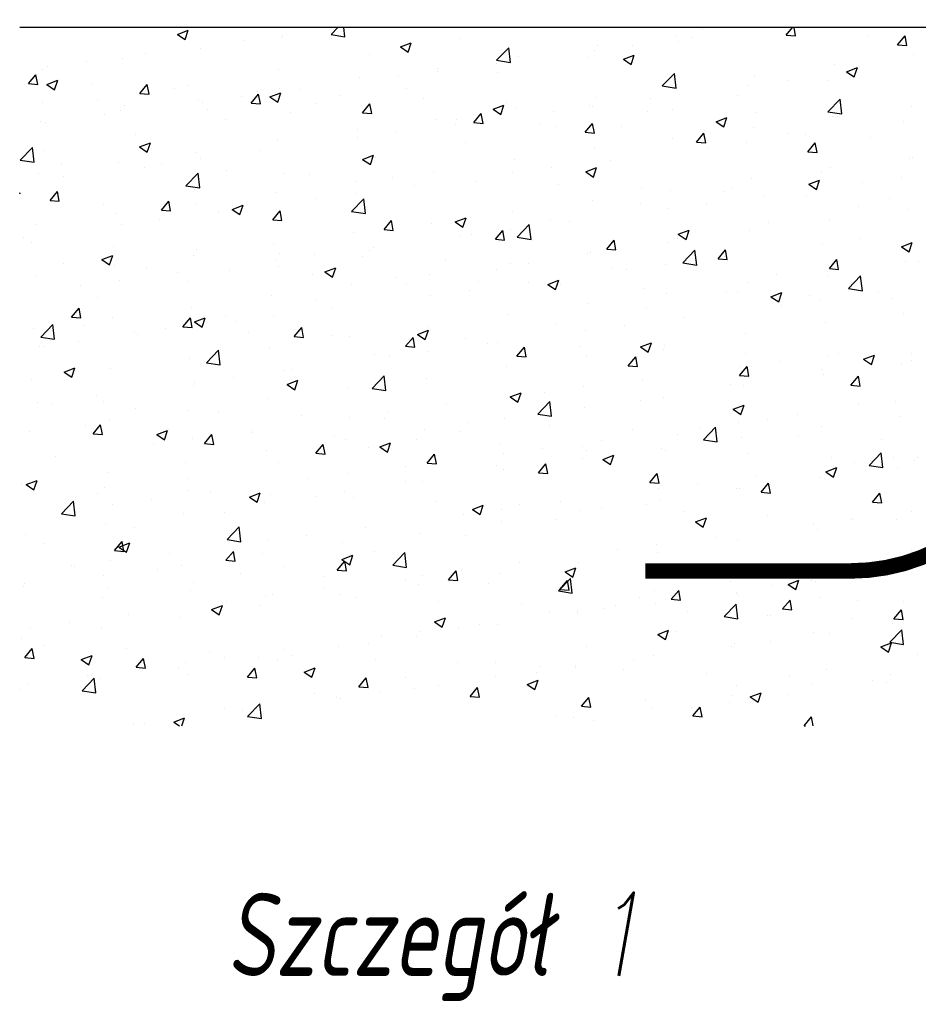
# Model space of a CAD drawing. Header units: millimetres. Extents: x 251 to 519, y 134 to 382.
# Tile 3 of 5: x 407 to 434, y 258 to 287. Entities that reach past the tile are written whole.
import ezdxf

# ---------------------------------------------------------------- set-up
doc = ezdxf.new("R2010")
doc.units = ezdxf.units.MM
doc.layers.add('I-ee-tekst', color=1, linetype='Continuous', lineweight=5)
doc.styles.add('KOSEL', font='simplex.shx')

msp = doc.modelspace()

# ---------------------------------------------------------------- linework, layer by layer
at = {"color": 7}
msp.add_line((473.972, 287.13), (407.169, 287.13), dxfattribs=at)
for p, q in [((416.604, 286.913), (416.813, 287.13)), ((416.913, 287.115), (416.913, 287.115)), ((417.022, 286.848), (416.989, 287.13)), ((430.401, 286.9), (430.594, 287.13)), ((430.683, 286.876), (430.636, 287.13)), ((411.947, 286.919), (412.276, 287.046)), ((411.947, 286.919), (412.181, 286.761)), ((412.181, 286.761), (412.276, 287.046)), ((415.099, 286.833), (415.099, 286.833)), ((415.132, 286.881), (415.132, 286.881)), ((416.604, 286.913), (417.022, 286.848)), ((420.514, 286.795), (420.514, 286.795)), ((427.067, 286.885), (427.067, 286.885)), ((427.536, 286.821), (427.536, 286.821)), ((427.859, 287.054), (427.859, 287.054)), ((430.37, 286.948), (430.37, 286.948)), ((430.401, 286.9), (430.683, 286.876)), ((432.881, 286.842), (432.881, 286.842)), ((433.775, 286.605), (434.002, 286.875)), ((434.057, 286.581), (434.002, 286.875)), ((413.954, 286.726), (413.954, 286.726)), ((418.707, 286.543), (419.036, 286.669)), ((418.707, 286.543), (418.941, 286.385)), ((418.941, 286.385), (419.036, 286.669)), ((421.624, 286.134), (421.991, 286.516)), ((422.043, 286.069), (421.991, 286.516)), ((424.691, 286.584), (424.691, 286.584)), ((425.754, 286.587), (425.754, 286.587)), ((427.128, 286.704), (427.128, 286.704)), ((433.775, 286.605), (434.057, 286.581)), ((410.983, 286.335), (410.983, 286.335)), ((412.655, 286.481), (412.655, 286.481)), ((417.771, 286.324), (417.771, 286.324)), ((422.276, 286.253), (422.276, 286.253)), ((424.384, 286.233), (424.384, 286.233)), ((424.577, 286.432), (424.577, 286.432)), ((425.467, 286.166), (425.796, 286.292)), ((425.701, 286.008), (425.796, 286.292)), ((434.244, 286.304), (434.244, 286.304)), ((408.024, 285.945), (408.024, 285.945)), ((409.202, 286.1), (409.202, 286.1)), ((410.279, 286.18), (410.279, 286.18)), ((419.833, 285.9), (419.833, 285.9)), ((421.606, 286.041), (421.606, 286.041)), ((421.624, 286.134), (422.043, 286.069)), ((425.467, 286.166), (425.701, 286.008)), ((431.868, 286.003), (431.868, 286.003)), ((432.227, 285.789), (432.557, 285.915)), ((432.461, 285.631), (432.557, 285.915)), ((407.436, 285.428), (407.663, 285.699)), ((407.717, 285.404), (407.663, 285.699)), ((407.864, 285.848), (407.864, 285.848)), ((415.027, 285.853), (415.027, 285.853)), ((418.647, 285.651), (418.647, 285.651)), ((419.824, 285.806), (419.824, 285.806)), ((421.641, 285.762), (421.641, 285.762)), ((426.644, 285.356), (427.011, 285.737)), ((427.063, 285.291), (427.011, 285.737)), ((429.453, 285.672), (429.453, 285.672)), ((432.227, 285.789), (432.461, 285.631)), ((432.228, 285.747), (432.228, 285.747)), ((407.436, 285.428), (407.717, 285.404)), ((407.994, 285.402), (408.324, 285.528)), ((407.994, 285.402), (408.228, 285.244)), ((408.228, 285.244), (408.324, 285.528)), ((409.365, 285.393), (409.365, 285.393)), ((410.81, 285.133), (411.037, 285.403)), ((411.091, 285.109), (411.037, 285.403)), ((412.284, 285.382), (412.284, 285.382)), ((417.457, 285.599), (417.457, 285.599)), ((426.644, 285.356), (427.063, 285.291)), ((427.01, 285.319), (427.01, 285.319)), ((429.269, 285.357), (429.269, 285.357)), ((430.447, 285.512), (430.447, 285.512)), ((431.667, 285.529), (431.667, 285.529)), ((410.81, 285.133), (411.091, 285.109)), ((411.876, 285.287), (411.876, 285.287)), ((413.894, 285.025), (413.894, 285.025)), ((414.184, 284.838), (414.411, 285.108)), ((414.387, 285.181), (414.387, 285.181)), ((414.465, 284.813), (414.411, 285.108)), ((414.754, 285.025), (415.084, 285.152)), ((414.754, 285.025), (414.988, 284.868)), ((414.988, 284.868), (415.084, 285.152)), ((415.041, 285.268), (415.041, 285.268)), ((415.676, 285.26), (415.676, 285.26)), ((416.898, 285.075), (416.898, 285.075)), ((418.898, 285.291), (418.898, 285.291)), ((424.634, 285.018), (424.634, 285.018)), ((428.924, 285.058), (428.924, 285.058)), ((407.846, 284.867), (407.846, 284.867)), ((409.541, 284.911), (409.541, 284.911)), ((410.357, 284.761), (410.357, 284.761)), ((412.598, 284.915), (412.598, 284.915)), ((412.717, 284.87), (412.717, 284.87)), ((414.184, 284.838), (414.465, 284.813)), ((416.154, 284.82), (416.154, 284.82)), ((417.558, 284.543), (417.785, 284.813)), ((417.839, 284.518), (417.785, 284.813)), ((419.409, 284.968), (419.409, 284.968)), ((421.515, 284.649), (421.844, 284.775)), ((421.749, 284.491), (421.844, 284.775)), ((421.92, 284.862), (421.92, 284.862)), ((424.432, 284.756), (424.432, 284.756)), ((424.517, 284.731), (424.517, 284.731)), ((426.298, 284.966), (426.298, 284.966)), ((431.665, 284.577), (432.031, 284.959)), ((432.083, 284.512), (432.031, 284.959)), ((434.187, 284.738), (434.187, 284.738)), ((409.746, 284.479), (409.746, 284.479)), ((410.222, 284.614), (410.222, 284.614)), ((412.868, 284.655), (412.868, 284.655)), ((415.379, 284.549), (415.379, 284.549)), ((417.558, 284.543), (417.839, 284.518)), ((417.89, 284.443), (417.89, 284.443)), ((420.932, 284.248), (421.159, 284.518)), ((421.213, 284.223), (421.159, 284.518)), ((421.515, 284.649), (421.749, 284.491)), ((422.219, 284.687), (422.219, 284.687)), ((423.339, 284.576), (423.339, 284.576)), ((426.181, 284.587), (426.181, 284.587)), ((426.943, 284.65), (426.943, 284.65)), ((429.454, 284.544), (429.454, 284.544)), ((431.665, 284.577), (432.083, 284.512)), ((431.811, 284.437), (431.811, 284.437)), ((431.965, 284.438), (431.965, 284.438)), ((407.807, 284.282), (407.807, 284.282)), ((407.964, 284.245), (407.964, 284.245)), ((413.411, 284.35), (413.411, 284.35)), ((419.775, 284.334), (419.775, 284.334)), ((420.368, 284.185), (420.368, 284.185)), ((420.401, 284.337), (420.401, 284.337)), ((420.932, 284.248), (421.213, 284.223)), ((422.912, 284.23), (422.912, 284.23)), ((423.438, 284.116), (423.438, 284.116)), ((424.306, 283.952), (424.533, 284.223)), ((424.587, 283.928), (424.533, 284.223)), ((425.423, 284.124), (425.423, 284.124)), ((428.275, 284.272), (428.604, 284.398)), ((428.275, 284.272), (428.509, 284.114)), ((428.509, 284.114), (428.604, 284.398)), ((433.962, 284.282), (433.962, 284.282)), ((410.668, 283.879), (410.668, 283.879)), ((417.399, 284.033), (417.399, 284.033)), ((418.587, 283.951), (418.587, 283.951)), ((424.306, 283.952), (424.587, 283.928)), ((427.68, 283.657), (427.907, 283.927)), ((427.961, 283.633), (427.907, 283.927)), ((427.934, 284.018), (427.934, 284.018)), ((429.396, 284.106), (429.396, 284.106)), ((430.446, 283.912), (430.446, 283.912)), ((430.991, 283.891), (430.991, 283.891)), ((410.802, 283.508), (411.131, 283.635)), ((411.036, 283.35), (411.131, 283.635)), ((414.984, 283.702), (414.984, 283.702)), ((417.409, 283.796), (417.409, 283.796)), ((420.694, 283.645), (420.694, 283.645)), ((426.953, 283.753), (426.953, 283.753)), ((427.68, 283.657), (427.961, 283.633)), ((429.209, 283.657), (429.209, 283.657)), ((431.054, 283.362), (431.281, 283.632)), ((431.335, 283.337), (431.281, 283.632)), ((432.957, 283.806), (432.957, 283.806)), ((407.187, 283.109), (407.553, 283.491)), ((407.605, 283.044), (407.553, 283.491)), ((407.925, 283.408), (407.925, 283.408)), ((410.802, 283.508), (411.036, 283.35)), ((412.541, 283.349), (412.541, 283.349)), ((414.438, 283.405), (414.438, 283.405)), ((417.562, 283.131), (417.892, 283.258)), ((417.796, 282.974), (417.892, 283.258)), ((424.577, 283.452), (424.577, 283.452)), ((428.032, 283.502), (428.032, 283.502)), ((431.054, 283.362), (431.335, 283.337)), ((407.187, 283.109), (407.605, 283.044)), ((408.429, 283.002), (408.429, 283.002)), ((410.165, 283.048), (410.165, 283.048)), ((411.479, 283.015), (411.479, 283.015)), ((412.657, 283.17), (412.657, 283.17)), ((417.562, 283.131), (417.796, 282.974)), ((417.951, 283.174), (417.951, 283.174)), ((422.161, 283.121), (422.161, 283.121)), ((425.061, 283.111), (425.061, 283.111)), ((434.13, 283.172), (434.13, 283.172)), ((434.217, 283.193), (434.217, 283.193)), ((407.75, 282.717), (407.75, 282.717)), ((408.509, 282.624), (408.509, 282.624)), ((410.94, 282.896), (410.94, 282.896)), ((412.207, 282.331), (412.574, 282.712)), ((412.626, 282.266), (412.574, 282.712)), ((413.451, 282.79), (413.451, 282.79)), ((415.208, 282.703), (415.208, 282.703)), ((415.962, 282.683), (415.962, 282.683)), ((419.718, 282.768), (419.718, 282.768)), ((422.102, 282.721), (422.102, 282.721)), ((423.279, 282.876), (423.279, 282.876)), ((424.323, 282.755), (424.652, 282.881)), ((424.323, 282.755), (424.557, 282.597)), ((424.557, 282.597), (424.652, 282.881)), ((431.473, 282.722), (431.473, 282.722)), ((431.754, 282.871), (431.754, 282.871)), ((412.207, 282.331), (412.626, 282.266)), ((417.342, 282.467), (417.342, 282.467)), ((418.473, 282.577), (418.473, 282.577)), ((419.131, 282.33), (419.131, 282.33)), ((420.985, 282.471), (420.985, 282.471)), ((423.496, 282.365), (423.496, 282.365)), ((429.339, 282.54), (429.339, 282.54)), ((431.083, 282.378), (431.412, 282.504)), ((431.083, 282.378), (431.317, 282.22)), ((431.317, 282.22), (431.412, 282.504)), ((432.724, 282.427), (432.724, 282.427)), ((433.902, 282.582), (433.902, 282.582)), ((407.169, 282.114), (407.179, 282.117)), ((407.169, 282.088), (407.179, 282.117)), ((408.089, 281.89), (408.316, 282.16)), ((408.37, 281.865), (408.316, 282.16)), ((412.464, 282.232), (412.464, 282.232)), ((414.927, 282.136), (414.927, 282.136)), ((417.349, 282.095), (417.349, 282.095)), ((426.007, 282.259), (426.007, 282.259)), ((426.895, 282.187), (426.895, 282.187)), ((428.518, 282.153), (428.518, 282.153)), ((428.73, 282.251), (428.73, 282.251)), ((429.753, 282.036), (429.753, 282.036)), ((431.029, 282.047), (431.029, 282.047)), ((408.089, 281.89), (408.37, 281.865)), ((409.721, 281.762), (409.721, 281.762)), ((411.463, 281.595), (411.69, 281.865)), ((411.744, 281.57), (411.69, 281.865)), ((412.484, 281.783), (412.484, 281.783)), ((413.61, 281.614), (413.939, 281.741)), ((413.844, 281.456), (413.939, 281.741)), ((416.172, 281.94), (416.172, 281.94)), ((417.228, 281.552), (417.594, 281.934)), ((417.646, 281.487), (417.594, 281.934)), ((424.519, 281.886), (424.519, 281.886)), ((425.987, 281.78), (425.987, 281.78)), ((427.972, 281.802), (427.972, 281.802)), ((433.54, 281.941), (433.54, 281.941)), ((410.108, 281.482), (410.108, 281.482)), ((411.463, 281.595), (411.744, 281.57)), ((413.201, 281.549), (413.201, 281.549)), ((413.61, 281.614), (413.844, 281.456)), ((414.837, 281.3), (415.064, 281.57)), ((415.118, 281.275), (415.064, 281.57)), ((417.228, 281.552), (417.646, 281.487)), ((422.104, 281.555), (422.104, 281.555)), ((426.794, 281.646), (426.794, 281.646)), ((432.6, 281.689), (432.6, 281.689)), ((434.073, 281.606), (434.073, 281.606)), ((407.693, 281.151), (407.693, 281.151)), ((410.242, 281.16), (410.242, 281.16)), ((411.419, 281.315), (411.419, 281.315)), ((414.837, 281.3), (415.118, 281.275)), ((418.211, 281.004), (418.438, 281.275)), ((418.492, 280.98), (418.438, 281.275)), ((419.661, 281.202), (419.661, 281.202)), ((420.37, 281.237), (420.7, 281.364)), ((420.37, 281.237), (420.604, 281.08)), ((420.604, 281.08), (420.7, 281.364)), ((422.248, 280.773), (422.614, 281.155)), ((422.666, 280.708), (422.614, 281.155)), ((423.243, 281.309), (423.243, 281.309)), ((423.823, 281.255), (423.823, 281.255)), ((429.857, 281.218), (429.857, 281.218)), ((431.697, 281.305), (431.697, 281.305)), ((417.285, 280.901), (417.285, 280.901)), ((418.211, 281.004), (418.492, 280.98)), ((420.5, 280.838), (420.5, 280.838)), ((420.864, 280.866), (420.864, 280.866)), ((421.585, 280.709), (421.812, 280.98)), ((421.866, 280.685), (421.812, 280.98)), ((422.042, 281.021), (422.042, 281.021)), ((427.13, 280.861), (427.46, 280.987)), ((427.13, 280.861), (427.364, 280.703)), ((427.364, 280.703), (427.46, 280.987)), ((429.281, 280.974), (429.281, 280.974)), ((407.271, 280.769), (407.271, 280.769)), ((407.513, 280.598), (407.513, 280.598)), ((414.87, 280.57), (414.87, 280.57)), ((421.585, 280.709), (421.866, 280.685)), ((422.248, 280.773), (422.666, 280.708)), ((424.959, 280.414), (425.186, 280.684)), ((425.24, 280.39), (425.186, 280.684)), ((426.838, 280.621), (426.838, 280.621)), ((427.114, 280.747), (427.114, 280.747)), ((431.487, 280.572), (431.487, 280.572)), ((432.664, 280.727), (432.664, 280.727)), ((433.891, 280.484), (434.22, 280.61)), ((434.125, 280.326), (434.22, 280.61)), ((410.024, 280.492), (410.024, 280.492)), ((412.535, 280.386), (412.535, 280.386)), ((415.046, 280.28), (415.046, 280.28)), ((416.112, 280.24), (416.112, 280.24)), ((417.757, 280.368), (417.757, 280.368)), ((417.894, 280.475), (417.894, 280.475)), ((424.37, 280.276), (424.37, 280.276)), ((424.462, 280.32), (424.462, 280.32)), ((424.959, 280.414), (425.24, 280.39)), ((427.268, 279.995), (427.635, 280.377)), ((427.687, 279.93), (427.635, 280.377)), ((428.333, 280.119), (428.56, 280.389)), ((428.614, 280.094), (428.56, 280.389)), ((433.891, 280.484), (434.125, 280.326)), ((408.505, 279.966), (408.505, 279.966)), ((409.658, 280.097), (409.987, 280.223)), ((409.658, 280.097), (409.891, 279.939)), ((409.891, 279.939), (409.987, 280.223)), ((412.427, 280.217), (412.427, 280.217)), ((414.934, 280.085), (414.934, 280.085)), ((417.557, 280.174), (417.557, 280.174)), ((420.069, 280.068), (420.069, 280.068)), ((422.047, 279.989), (422.047, 279.989)), ((422.58, 279.961), (422.58, 279.961)), ((426.734, 279.946), (426.734, 279.946)), ((427.268, 279.995), (427.687, 279.93)), ((428.333, 280.119), (428.614, 280.094)), ((428.516, 280.181), (428.516, 280.181)), ((431.707, 279.824), (431.934, 280.094)), ((431.988, 279.799), (431.934, 280.094)), ((434.016, 280.04), (434.016, 280.04)), ((434.397, 280.043), (434.397, 280.043)), ((410.051, 279.916), (410.051, 279.916)), ((411.016, 279.86), (411.016, 279.86)), ((411.964, 279.694), (411.964, 279.694)), ((413.527, 279.754), (413.527, 279.754)), ((415.013, 279.897), (415.013, 279.897)), ((416.038, 279.648), (416.038, 279.648)), ((416.418, 279.72), (416.747, 279.847)), ((416.418, 279.72), (416.652, 279.562)), ((416.652, 279.562), (416.747, 279.847)), ((419.604, 279.636), (419.604, 279.636)), ((421.627, 279.806), (421.627, 279.806)), ((425.091, 279.855), (425.091, 279.855)), ((425.557, 279.791), (425.557, 279.791)), ((427.602, 279.749), (427.602, 279.749)), ((430.113, 279.643), (430.113, 279.643)), ((431.639, 279.739), (431.639, 279.739)), ((431.707, 279.824), (431.988, 279.799)), ((407.635, 279.585), (407.635, 279.585)), ((410.182, 279.459), (410.182, 279.459)), ((412.27, 279.426), (412.27, 279.426)), ((417.228, 279.335), (417.228, 279.335)), ((418.549, 279.542), (418.549, 279.542)), ((418.884, 279.335), (418.884, 279.335)), ((421.06, 279.436), (421.06, 279.436)), ((422.586, 279.4), (422.586, 279.4)), ((423.178, 279.344), (423.507, 279.47)), ((423.178, 279.344), (423.412, 279.186)), ((423.412, 279.186), (423.507, 279.47)), ((429.224, 279.408), (429.224, 279.408)), ((431.654, 279.572), (431.654, 279.572)), ((432.288, 279.216), (432.655, 279.598)), ((432.624, 279.537), (432.624, 279.537)), ((432.707, 279.151), (432.655, 279.598)), ((409.004, 279.304), (409.004, 279.304)), ((420.804, 279.166), (420.804, 279.166)), ((423.571, 279.33), (423.571, 279.33)), ((426.083, 279.223), (426.083, 279.223)), ((426.781, 279.055), (426.781, 279.055)), ((428.594, 279.117), (428.594, 279.117)), ((428.91, 279.101), (428.91, 279.101)), ((429.938, 278.967), (430.268, 279.093)), ((430.172, 278.809), (430.268, 279.093)), ((432.288, 279.216), (432.707, 279.151)), ((433.208, 279.106), (433.208, 279.106)), ((409.527, 278.955), (409.527, 278.955)), ((414.813, 279.004), (414.813, 279.004)), ((416.141, 278.864), (416.141, 278.864)), ((419.627, 279.01), (419.627, 279.01)), ((424.405, 278.754), (424.405, 278.754)), ((429.938, 278.967), (430.172, 278.809)), ((431.105, 279.011), (431.105, 279.011)), ((431.427, 278.872), (431.427, 278.872)), ((433.616, 278.905), (433.616, 278.905)), ((408.742, 278.352), (408.968, 278.622)), ((409.023, 278.327), (408.968, 278.622)), ((412.369, 278.651), (412.369, 278.651)), ((416.656, 278.619), (416.656, 278.619)), ((426.167, 278.63), (426.167, 278.63)), ((430.249, 278.717), (430.249, 278.717)), ((433.958, 278.474), (433.958, 278.474)), ((408.742, 278.352), (409.023, 278.327)), ((409.993, 278.35), (409.993, 278.35)), ((412.116, 278.057), (412.342, 278.327)), ((412.397, 278.032), (412.342, 278.327)), ((412.465, 278.203), (412.795, 278.33)), ((412.465, 278.203), (412.699, 278.045)), ((412.699, 278.045), (412.795, 278.33)), ((413.397, 278.393), (413.397, 278.393)), ((413.697, 278.23), (413.697, 278.23)), ((414.874, 278.385), (414.874, 278.385)), ((421.99, 278.423), (421.99, 278.423)), ((423.424, 278.159), (423.424, 278.159)), ((427.278, 278.325), (427.278, 278.325)), ((431.582, 278.173), (431.582, 278.173)), ((407.578, 278.019), (407.578, 278.019)), ((407.811, 277.748), (408.177, 278.13)), ((408.229, 277.683), (408.177, 278.13)), ((409.088, 278.101), (409.088, 278.101)), ((410.654, 277.922), (410.654, 277.922)), ((411.599, 277.995), (411.599, 277.995)), ((412.116, 278.057), (412.397, 278.032)), ((414.11, 277.889), (414.11, 277.889)), ((415.49, 277.761), (415.716, 278.032)), ((415.771, 277.737), (415.716, 278.032)), ((419.226, 277.826), (419.555, 277.953)), ((419.46, 277.669), (419.555, 277.953)), ((419.547, 278.07), (419.547, 278.07)), ((424.319, 277.936), (424.319, 277.936)), ((425.497, 278.091), (425.497, 278.091)), ((429.167, 277.842), (429.167, 277.842)), ((407.811, 277.748), (408.229, 277.683)), ((408.945, 277.604), (408.945, 277.604)), ((410.726, 277.839), (410.726, 277.839)), ((415.49, 277.761), (415.771, 277.737)), ((416.622, 277.783), (416.622, 277.783)), ((417.171, 277.769), (417.171, 277.769)), ((418.864, 277.466), (419.09, 277.736)), ((419.145, 277.442), (419.09, 277.736)), ((419.133, 277.676), (419.133, 277.676)), ((419.226, 277.826), (419.46, 277.669)), ((420.68, 277.688), (420.68, 277.688)), ((421.349, 277.545), (421.349, 277.545)), ((421.644, 277.57), (421.644, 277.57)), ((425.986, 277.45), (426.315, 277.576)), ((426.22, 277.292), (426.315, 277.576)), ((407.767, 277.449), (407.767, 277.449)), ((407.911, 277.451), (407.911, 277.451)), ((412.831, 276.97), (413.197, 277.352)), ((413.249, 276.905), (413.197, 277.352)), ((414.755, 277.438), (414.755, 277.438)), ((418.864, 277.466), (419.145, 277.442)), ((419.567, 277.31), (419.567, 277.31)), ((422.238, 277.171), (422.464, 277.441)), ((422.519, 277.146), (422.464, 277.441)), ((424.155, 277.464), (424.155, 277.464)), ((425.986, 277.45), (426.22, 277.292)), ((426.666, 277.358), (426.666, 277.358)), ((426.724, 277.489), (426.724, 277.489)), ((429.177, 277.252), (429.177, 277.252)), ((431.971, 277.251), (431.971, 277.251)), ((412.312, 277.085), (412.312, 277.085)), ((412.831, 276.97), (413.249, 276.905)), ((417.937, 277.218), (417.937, 277.218)), ((418.389, 277.155), (418.389, 277.155)), ((422.238, 277.171), (422.519, 277.146)), ((424.348, 277.188), (424.348, 277.188)), ((425.612, 276.876), (425.838, 277.146)), ((425.893, 276.851), (425.838, 277.146)), ((430.189, 277.016), (430.189, 277.016)), ((431.688, 277.146), (431.688, 277.146)), ((432.746, 277.073), (433.075, 277.199)), ((432.746, 277.073), (432.98, 276.915)), ((432.98, 276.915), (433.075, 277.199)), ((434.199, 277.04), (434.199, 277.04)), ((434.203, 277.236), (434.203, 277.236)), ((408.513, 276.686), (408.842, 276.812)), ((408.513, 276.686), (408.747, 276.528)), ((408.747, 276.528), (408.842, 276.812)), ((409.936, 276.784), (409.936, 276.784)), ((415.194, 276.747), (415.194, 276.747)), ((415.419, 276.764), (415.419, 276.764)), ((421.933, 276.857), (421.933, 276.857)), ((425.612, 276.876), (425.893, 276.851)), ((428.986, 276.581), (429.212, 276.851)), ((429.012, 276.861), (429.012, 276.861)), ((429.267, 276.556), (429.212, 276.851)), ((431.459, 276.765), (431.459, 276.765)), ((433.901, 276.908), (433.901, 276.908)), ((407.521, 276.453), (407.521, 276.453)), ((412.459, 276.374), (412.459, 276.374)), ((413.637, 276.53), (413.637, 276.53)), ((415.273, 276.309), (415.603, 276.436)), ((415.507, 276.151), (415.603, 276.436)), ((417.851, 276.191), (418.218, 276.573)), ((418.27, 276.126), (418.218, 276.573)), ((419.489, 276.504), (419.489, 276.504)), ((426.041, 276.47), (426.041, 276.47)), ((428.986, 276.581), (429.267, 276.556)), ((431.525, 276.607), (431.525, 276.607)), ((432.36, 276.285), (432.586, 276.556)), ((432.641, 276.261), (432.586, 276.556)), ((412.45, 276.276), (412.45, 276.276)), ((415.273, 276.309), (415.507, 276.151)), ((417.113, 276.203), (417.113, 276.203)), ((417.851, 276.191), (418.27, 276.126)), ((422.033, 275.932), (422.363, 276.059)), ((422.267, 275.775), (422.363, 276.059)), ((423.082, 276.081), (423.082, 276.081)), ((424.259, 276.236), (424.259, 276.236)), ((428.716, 276.294), (428.716, 276.294)), ((429.11, 276.276), (429.11, 276.276)), ((432.36, 276.285), (432.641, 276.261)), ((409.489, 275.983), (409.489, 275.983)), ((409.707, 275.805), (409.707, 275.805)), ((414.698, 275.872), (414.698, 275.872)), ((422.033, 275.932), (422.267, 275.775)), ((422.871, 275.412), (423.238, 275.794)), ((423.29, 275.348), (423.238, 275.794)), ((425.973, 275.824), (425.973, 275.824)), ((426.667, 275.923), (426.667, 275.923)), ((433.704, 275.787), (433.704, 275.787)), ((407.707, 275.749), (407.707, 275.749)), ((408.172, 275.697), (408.172, 275.697)), ((410.683, 275.591), (410.683, 275.591)), ((412.255, 275.519), (412.255, 275.519)), ((413.194, 275.485), (413.194, 275.485)), ((418.329, 275.455), (418.329, 275.455)), ((420.111, 275.689), (420.111, 275.689)), ((424.291, 275.622), (424.291, 275.622)), ((428.794, 275.556), (429.123, 275.682)), ((428.794, 275.556), (429.028, 275.398)), ((429.028, 275.398), (429.123, 275.682)), ((432.587, 275.732), (432.587, 275.732)), ((409.879, 275.218), (409.879, 275.218)), ((415.706, 275.379), (415.706, 275.379)), ((417.152, 275.3), (417.152, 275.3)), ((418.217, 275.273), (418.217, 275.273)), ((420.728, 275.167), (420.728, 275.167)), ((421.875, 275.291), (421.875, 275.291)), ((422.871, 275.412), (423.29, 275.348)), ((423.229, 275.353), (423.229, 275.353)), ((428.952, 275.161), (428.952, 275.161)), ((429.843, 275.262), (429.843, 275.262)), ((430.733, 275.396), (430.733, 275.396)), ((433.844, 275.343), (433.844, 275.343)), ((407.464, 274.887), (407.464, 274.887)), ((409.164, 275.065), (409.164, 275.065)), ((409.394, 274.813), (409.621, 275.084)), ((409.675, 274.789), (409.621, 275.084)), ((411.321, 274.792), (411.65, 274.918)), ((411.555, 274.634), (411.65, 274.918)), ((411.675, 274.959), (411.675, 274.959)), ((414.181, 274.909), (414.181, 274.909)), ((419.432, 274.938), (419.432, 274.938)), ((420.486, 274.882), (420.486, 274.882)), ((423.239, 275.061), (423.239, 275.061)), ((425.75, 274.954), (425.75, 274.954)), ((427.774, 275.006), (427.774, 275.006)), ((427.892, 274.634), (428.258, 275.016)), ((428.31, 274.569), (428.258, 275.016)), ((431.468, 275.041), (431.468, 275.041)), ((409.394, 274.813), (409.675, 274.789)), ((411.321, 274.792), (411.555, 274.634)), ((412.4, 274.674), (412.4, 274.674)), ((412.768, 274.518), (412.995, 274.788)), ((413.049, 274.494), (412.995, 274.788)), ((414.186, 274.853), (414.186, 274.853)), ((416.697, 274.747), (416.697, 274.747)), ((417.056, 274.637), (417.056, 274.637)), ((419.208, 274.641), (419.208, 274.641)), ((424.804, 274.615), (424.804, 274.615)), ((427.1, 274.791), (427.1, 274.791)), ((427.892, 274.634), (428.31, 274.569)), ((428.261, 274.848), (428.261, 274.848)), ((429.053, 274.71), (429.053, 274.71)), ((430.772, 274.742), (430.772, 274.742)), ((433.283, 274.636), (433.283, 274.636)), ((411.222, 274.519), (411.222, 274.519)), ((412.768, 274.518), (413.049, 274.494)), ((414.641, 274.306), (414.641, 274.306)), ((416.142, 274.223), (416.369, 274.493)), ((416.423, 274.198), (416.369, 274.493)), ((417.743, 274.411), (417.743, 274.411)), ((418.081, 274.415), (418.41, 274.542)), ((418.081, 274.415), (418.315, 274.257)), ((418.315, 274.257), (418.41, 274.542)), ((421.72, 274.535), (421.72, 274.535)), ((423.022, 274.38), (423.022, 274.38)), ((424.231, 274.429), (424.231, 274.429)), ((424.357, 274.32), (424.357, 274.32)), ((426.609, 274.357), (426.609, 274.357)), ((426.742, 274.323), (426.742, 274.323)), ((408.251, 274.128), (408.251, 274.128)), ((416.142, 274.223), (416.423, 274.198)), ((419.516, 273.928), (419.743, 274.198)), ((419.797, 273.903), (419.743, 274.198)), ((421.844, 274.225), (421.844, 274.225)), ((424.233, 274.056), (424.233, 274.056)), ((424.841, 274.039), (425.171, 274.165)), ((424.841, 274.039), (425.075, 273.881)), ((425.075, 273.881), (425.171, 274.165)), ((429.253, 274.216), (429.253, 274.216)), ((431.764, 274.11), (431.764, 274.11)), ((432.912, 273.855), (433.278, 274.237)), ((433.33, 273.79), (433.278, 274.237)), ((433.644, 274.086), (433.644, 274.086)), ((434.275, 274.004), (434.275, 274.004)), ((434.383, 274.086), (434.383, 274.086)), ((412.198, 273.953), (412.198, 273.953)), ((415, 273.94), (415, 273.94)), ((418.874, 273.834), (418.874, 273.834)), ((419.516, 273.928), (419.797, 273.903)), ((421.613, 273.849), (421.613, 273.849)), ((421.818, 273.725), (421.818, 273.725)), ((422.89, 273.633), (423.117, 273.903)), ((423.171, 273.608), (423.117, 273.903)), ((431.602, 273.662), (431.931, 273.788)), ((431.836, 273.504), (431.931, 273.788)), ((432.467, 273.931), (432.467, 273.931)), ((432.912, 273.855), (433.33, 273.79)), ((433.787, 273.777), (433.787, 273.777)), ((407.368, 273.275), (407.698, 273.401)), ((407.602, 273.117), (407.698, 273.401)), ((409.822, 273.652), (409.822, 273.652)), ((412.256, 273.469), (412.256, 273.469)), ((415.914, 273.445), (415.914, 273.445)), ((417.092, 273.6), (417.092, 273.6)), ((418.87, 273.378), (418.87, 273.378)), ((419.375, 273.372), (419.375, 273.372)), ((422.89, 273.633), (423.171, 273.608)), ((426.264, 273.337), (426.491, 273.608)), ((426.545, 273.313), (426.491, 273.608)), ((429.496, 273.54), (429.496, 273.54)), ((431.411, 273.475), (431.411, 273.475)), ((431.602, 273.662), (431.836, 273.504)), ((431.64, 273.615), (431.64, 273.615)), ((407.236, 273.306), (407.236, 273.306)), ((407.368, 273.275), (407.602, 273.117)), ((407.407, 273.321), (407.407, 273.321)), ((409.747, 273.2), (409.747, 273.2)), ((412.259, 273.094), (412.259, 273.094)), ((416.999, 273.071), (416.999, 273.071)), ((426.264, 273.337), (426.545, 273.313)), ((426.537, 273.151), (426.537, 273.151)), ((427.714, 273.306), (427.714, 273.306)), ((428.896, 273.145), (428.896, 273.145)), ((428.995, 273.144), (428.995, 273.144)), ((429.638, 273.042), (429.865, 273.313)), ((429.919, 273.018), (429.865, 273.313)), ((408.434, 272.387), (408.801, 272.769)), ((408.853, 272.323), (408.801, 272.769)), ((409.513, 272.998), (409.513, 272.998)), ((411.162, 272.819), (411.162, 272.819)), ((412.944, 273.053), (412.944, 273.053)), ((414.129, 272.898), (414.458, 273.025)), ((414.129, 272.898), (414.363, 272.74)), ((414.363, 272.74), (414.458, 273.025)), ((414.77, 272.988), (414.77, 272.988)), ((416.127, 272.907), (416.127, 272.907)), ((417.281, 272.882), (417.281, 272.882)), ((419.792, 272.776), (419.792, 272.776)), ((426.552, 272.792), (426.552, 272.792)), ((429.638, 273.042), (429.919, 273.018)), ((433.012, 272.747), (433.239, 273.017)), ((433.293, 272.723), (433.239, 273.017)), ((409.984, 272.664), (409.984, 272.664)), ((414.584, 272.74), (414.584, 272.74)), ((420.889, 272.521), (421.218, 272.648)), ((420.889, 272.521), (421.123, 272.364)), ((421.123, 272.364), (421.218, 272.648)), ((421.784, 272.525), (421.784, 272.525)), ((422.303, 272.669), (422.303, 272.669)), ((423.566, 272.76), (423.566, 272.76)), ((424.176, 272.49), (424.176, 272.49)), ((424.814, 272.563), (424.814, 272.563)), ((426.153, 272.674), (426.153, 272.674)), ((433.012, 272.747), (433.293, 272.723)), ((408.434, 272.387), (408.853, 272.323)), ((412.141, 272.387), (412.141, 272.387)), ((413.383, 272.436), (413.383, 272.436)), ((420.607, 272.37), (420.607, 272.37)), ((423.41, 272.203), (423.41, 272.203)), ((427.325, 272.457), (427.325, 272.457)), ((427.649, 272.145), (427.979, 272.271)), ((427.883, 271.987), (427.979, 272.271)), ((429.836, 272.351), (429.836, 272.351)), ((432.347, 272.245), (432.347, 272.245)), ((432.407, 272.231), (432.407, 272.231)), ((433.73, 272.211), (433.73, 272.211)), ((434.188, 272.466), (434.188, 272.466)), ((409.765, 272.086), (409.765, 272.086)), ((410.64, 271.965), (410.64, 271.965)), ((413.455, 271.609), (413.821, 271.991)), ((413.873, 271.544), (413.821, 271.991)), ((417.636, 271.979), (417.636, 271.979)), ((421.761, 272.159), (421.761, 272.159)), ((427.649, 272.145), (427.883, 271.987)), ((431.229, 272.076), (431.229, 272.076)), ((431.353, 271.91), (431.353, 271.91)), ((407.349, 271.755), (407.349, 271.755)), ((413.455, 271.609), (413.873, 271.544)), ((414.677, 271.589), (414.677, 271.589)), ((415.855, 271.744), (415.855, 271.744)), ((419.318, 271.806), (419.318, 271.806)), ((420.666, 271.732), (420.666, 271.732)), ((428.259, 271.685), (428.259, 271.685)), ((428.938, 271.578), (428.938, 271.578)), ((407.897, 271.494), (407.897, 271.494)), ((410.047, 271.275), (410.274, 271.545)), ((410.047, 271.275), (410.328, 271.251)), ((410.176, 271.381), (410.506, 271.507)), ((410.176, 271.381), (410.41, 271.223)), ((410.328, 271.251), (410.274, 271.545)), ((410.41, 271.223), (410.506, 271.507)), ((416.942, 271.505), (416.942, 271.505)), ((425.299, 271.295), (425.299, 271.295)), ((426.477, 271.45), (426.477, 271.45)), ((434.189, 271.28), (434.189, 271.28)), ((411.706, 271.198), (411.706, 271.198)), ((413.421, 270.98), (413.648, 271.25)), ((413.421, 270.98), (413.702, 270.955)), ((413.702, 270.955), (413.648, 271.25)), ((414.527, 271.174), (414.527, 271.174)), ((416.937, 271.004), (417.266, 271.131)), ((416.937, 271.004), (417.17, 270.846)), ((417.17, 270.846), (417.266, 271.131)), ((417.923, 271.261), (417.923, 271.261)), ((418.475, 270.83), (418.841, 271.212)), ((418.893, 270.765), (418.841, 271.212)), ((426.495, 271.226), (426.495, 271.226)), ((408.747, 270.809), (408.747, 270.809)), ((408.831, 270.796), (408.831, 270.796)), ((409.925, 270.964), (409.925, 270.964)), ((411.343, 270.69), (411.343, 270.69)), ((412.083, 270.821), (412.083, 270.821)), ((415.18, 270.79), (415.18, 270.79)), ((416.795, 270.685), (417.022, 270.955)), ((416.795, 270.685), (417.076, 270.66)), ((417.076, 270.66), (417.022, 270.955)), ((418.475, 270.83), (418.893, 270.765)), ((422.329, 270.904), (422.329, 270.904)), ((423.697, 270.627), (424.026, 270.754)), ((423.931, 270.47), (424.026, 270.754)), ((424.119, 270.924), (424.119, 270.924)), ((431.446, 270.809), (431.446, 270.809)), ((409.707, 270.52), (409.707, 270.52)), ((413.854, 270.584), (413.854, 270.584)), ((416.365, 270.478), (416.365, 270.478)), ((419.369, 270.515), (419.369, 270.515)), ((420.169, 270.39), (420.396, 270.66)), ((420.169, 270.39), (420.45, 270.365)), ((420.45, 270.365), (420.396, 270.66)), ((420.547, 270.67), (420.547, 270.67)), ((421.704, 270.593), (421.704, 270.593)), ((423.495, 270.052), (423.862, 270.433)), ((423.697, 270.627), (423.931, 270.47)), ((423.914, 269.987), (423.862, 270.433)), ((432.951, 270.61), (432.951, 270.61)), ((433.672, 270.645), (433.672, 270.645)), ((407.292, 270.189), (407.292, 270.189)), ((407.312, 270.27), (407.312, 270.27)), ((409.823, 270.164), (409.823, 270.164)), ((412.437, 270.319), (412.437, 270.319)), ((416.399, 270.123), (416.399, 270.123)), ((418.876, 270.372), (418.876, 270.372)), ((419.261, 270.241), (419.261, 270.241)), ((421.387, 270.266), (421.387, 270.266)), ((423.543, 270.094), (423.77, 270.365)), ((423.543, 270.094), (423.824, 270.07)), ((423.824, 270.07), (423.77, 270.365)), ((423.898, 270.16), (423.898, 270.16)), ((428.702, 270.338), (428.702, 270.338)), ((429.992, 270.221), (429.992, 270.221)), ((430.457, 270.251), (430.786, 270.377)), ((430.457, 270.251), (430.691, 270.093)), ((430.691, 270.093), (430.786, 270.377)), ((431.169, 270.376), (431.169, 270.376)), ((431.296, 270.344), (431.296, 270.344)), ((409.693, 269.848), (409.693, 269.848)), ((412.334, 270.058), (412.334, 270.058)), ((414.617, 269.889), (414.617, 269.889)), ((414.845, 269.952), (414.845, 269.952)), ((416.885, 269.939), (416.885, 269.939)), ((417.357, 269.846), (417.357, 269.846)), ((423.495, 270.052), (423.914, 269.987)), ((425.959, 269.867), (425.959, 269.867)), ((426.409, 270.054), (426.409, 270.054)), ((426.917, 269.799), (427.144, 270.069)), ((426.917, 269.799), (427.198, 269.775)), ((427.021, 269.83), (427.021, 269.83)), ((427.198, 269.775), (427.144, 270.069)), ((428.881, 270.012), (428.881, 270.012)), ((428.92, 269.947), (428.92, 269.947)), ((431.431, 269.841), (431.431, 269.841)), ((412.984, 269.487), (413.313, 269.613)), ((412.984, 269.487), (413.218, 269.329)), ((413.218, 269.329), (413.313, 269.613)), ((413.439, 269.734), (413.439, 269.734)), ((414.469, 269.608), (414.469, 269.608)), ((419.868, 269.74), (419.868, 269.74)), ((422.379, 269.634), (422.379, 269.634)), ((424.89, 269.528), (424.89, 269.528)), ((425.239, 269.595), (425.239, 269.595)), ((426.438, 269.66), (426.438, 269.66)), ((428.515, 269.273), (428.882, 269.655)), ((428.934, 269.208), (428.882, 269.655)), ((430.291, 269.504), (430.518, 269.774)), ((430.291, 269.504), (430.572, 269.479)), ((430.572, 269.479), (430.518, 269.774)), ((432.573, 269.776), (432.573, 269.776)), ((433.942, 269.735), (433.942, 269.735)), ((410.469, 269.343), (410.469, 269.343)), ((412.026, 269.256), (412.026, 269.256)), ((419.744, 269.11), (420.074, 269.237)), ((419.978, 268.952), (420.074, 269.237)), ((423.216, 269.396), (423.216, 269.396)), ((424.062, 269.44), (424.062, 269.44)), ((424.062, 269.359), (424.062, 269.359)), ((427.401, 269.422), (427.401, 269.422)), ((428.515, 269.273), (428.934, 269.208)), ((429.829, 269.305), (429.829, 269.305)), ((429.912, 269.316), (429.912, 269.316)), ((432.423, 269.209), (432.423, 269.209)), ((433.665, 269.209), (433.892, 269.479)), ((433.665, 269.209), (433.946, 269.184)), ((433.946, 269.184), (433.892, 269.479)), ((407.509, 268.953), (407.509, 268.953)), ((408.687, 269.108), (408.687, 269.108)), ((409.65, 268.954), (409.65, 268.954)), ((419.744, 269.11), (419.978, 268.952)), ((420.472, 268.925), (420.472, 268.925)), ((421.091, 269.049), (421.091, 269.049)), ((421.647, 269.027), (421.647, 269.027)), ((433.615, 269.079), (433.615, 269.079)), ((407.235, 268.623), (407.235, 268.623)), ((418.132, 268.659), (418.132, 268.659)), ((419.203, 268.675), (419.203, 268.675)), ((419.31, 268.814), (419.31, 268.814)), ((426.505, 268.734), (426.834, 268.86)), ((426.505, 268.734), (426.739, 268.576)), ((426.739, 268.576), (426.834, 268.86)), ((427.086, 268.834), (427.086, 268.834)), ((431.239, 268.778), (431.239, 268.778)), ((431.714, 268.755), (431.714, 268.755)), ((433.536, 268.494), (433.902, 268.876)), ((433.954, 268.429), (433.902, 268.876)), ((407.326, 268.032), (407.552, 268.302)), ((407.607, 268.007), (407.552, 268.302)), ((407.896, 268.405), (407.896, 268.405)), ((410.407, 268.299), (410.407, 268.299)), ((416.827, 268.373), (416.827, 268.373)), ((417.729, 268.454), (417.729, 268.454)), ((424.343, 268.363), (424.343, 268.363)), ((428.754, 268.365), (428.754, 268.365)), ((428.824, 268.446), (428.824, 268.446)), ((429.932, 268.52), (429.932, 268.52)), ((433.265, 268.357), (433.594, 268.483)), ((433.265, 268.357), (433.499, 268.199)), ((433.499, 268.199), (433.594, 268.483)), ((433.536, 268.494), (433.954, 268.429)), ((407.326, 268.032), (407.607, 268.007)), ((409.032, 267.97), (409.361, 268.096)), ((409.266, 267.812), (409.361, 268.096)), ((410.7, 267.737), (410.926, 268.007)), ((410.981, 267.712), (410.926, 268.007)), ((412.918, 268.193), (412.918, 268.193)), ((413.38, 268.034), (413.38, 268.034)), ((414.412, 268.042), (414.412, 268.042)), ((415.161, 268.268), (415.161, 268.268)), ((415.429, 268.087), (415.429, 268.087)), ((426.381, 268.094), (426.381, 268.094)), ((434.369, 268.13), (434.369, 268.13)), ((409.032, 267.97), (409.266, 267.812)), ((410.7, 267.737), (410.981, 267.712)), ((412.202, 267.879), (412.202, 267.879)), ((414.074, 267.442), (414.3, 267.712)), ((414.355, 267.417), (414.3, 267.712)), ((414.986, 267.983), (414.986, 267.983)), ((415.792, 267.593), (416.121, 267.719)), ((416.026, 267.435), (416.121, 267.719)), ((417.94, 267.981), (417.94, 267.981)), ((420.451, 267.875), (420.451, 267.875)), ((421.599, 267.892), (421.599, 267.892)), ((422.962, 267.769), (422.962, 267.769)), ((424.002, 267.74), (424.002, 267.74)), ((424.005, 267.793), (424.005, 267.793)), ((425.784, 267.974), (425.784, 267.974)), ((409.058, 267.027), (409.424, 267.408)), ((409.231, 267.487), (409.231, 267.487)), ((409.476, 266.962), (409.424, 267.408)), ((411.969, 267.69), (411.969, 267.69)), ((412.242, 267.512), (412.242, 267.512)), ((414.074, 267.442), (414.355, 267.417)), ((415.792, 267.593), (416.026, 267.435)), ((417.448, 267.146), (417.674, 267.417)), ((417.729, 267.122), (417.674, 267.417)), ((418.856, 267.421), (418.856, 267.421)), ((421.589, 267.461), (421.589, 267.461)), ((422.824, 267.585), (422.824, 267.585)), ((425.473, 267.662), (425.473, 267.662)), ((427.984, 267.556), (427.984, 267.556)), ((430.495, 267.45), (430.495, 267.45)), ((431.626, 267.659), (431.626, 267.659)), ((433.558, 267.513), (433.558, 267.513)), ((407.45, 267.253), (407.45, 267.253)), ((409.593, 267.388), (409.593, 267.388)), ((417.448, 267.146), (417.729, 267.122)), ((419.146, 267.109), (419.146, 267.109)), ((419.854, 267.194), (419.854, 267.194)), ((420.822, 266.851), (421.048, 267.121)), ((421.103, 266.827), (421.048, 267.121)), ((422.552, 267.216), (422.882, 267.343)), ((422.552, 267.216), (422.786, 267.059)), ((422.786, 267.059), (422.882, 267.343)), ((428.883, 267.188), (428.883, 267.188)), ((431.182, 267.212), (431.182, 267.212)), ((433.007, 267.344), (433.007, 267.344)), ((433.447, 267.291), (433.447, 267.291)), ((407.178, 267.057), (407.178, 267.057)), ((409.058, 267.027), (409.476, 266.962)), ((409.499, 267.042), (409.499, 267.042)), ((416.113, 266.95), (416.113, 266.95)), ((416.77, 266.808), (416.77, 266.808)), ((416.894, 266.804), (416.894, 266.804)), ((418.072, 266.959), (418.072, 266.959)), ((420.822, 266.851), (421.103, 266.827)), ((424.196, 266.556), (424.422, 266.826)), ((424.477, 266.531), (424.422, 266.826)), ((428.767, 266.88), (428.767, 266.88)), ((429.312, 266.84), (429.642, 266.966)), ((429.312, 266.84), (429.546, 266.682)), ((429.546, 266.682), (429.642, 266.966)), ((430.476, 266.9), (430.476, 266.9)), ((414.078, 266.248), (414.445, 266.63)), ((414.497, 266.183), (414.445, 266.63)), ((424.196, 266.556), (424.477, 266.531)), ((426.139, 266.717), (426.139, 266.717)), ((426.323, 266.528), (426.323, 266.528)), ((427.517, 266.51), (427.517, 266.51)), ((427.57, 266.261), (427.796, 266.531)), ((427.851, 266.236), (427.796, 266.531)), ((428.695, 266.665), (428.695, 266.665)), ((411.84, 266.076), (412.169, 266.202)), ((412.088, 265.962), (412.169, 266.202)), ((413.37, 266.48), (413.37, 266.48)), ((413.924, 266.413), (413.924, 266.413)), ((414.078, 266.248), (414.497, 266.183)), ((414.355, 266.476), (414.355, 266.476)), ((423.396, 266.246), (423.396, 266.246)), ((423.947, 266.227), (423.947, 266.227)), ((427.57, 266.261), (427.851, 266.236)), ((430.944, 265.966), (431.17, 266.236)), ((431.221, 265.962), (431.17, 266.236)), ((410.626, 266.009), (410.626, 266.009)), ((410.964, 266.023), (410.964, 266.023)), ((411.84, 266.076), (412.008, 265.962)), ((411.912, 266.124), (411.912, 266.124)), ((412.142, 266.178), (412.142, 266.178)), ((424.546, 266.119), (424.546, 266.119)), ((430.944, 265.966), (430.981, 265.962))]:
    msp.add_line(p, q)
at = {"const_width": 0.47}
msp.add_lwpolyline([(426.135, 270.657), (432.347, 270.657, 0.414214), (438.227, 276.537), (438.227, 287.13)], format="xyb", dxfattribs=at)

# ---------------------------------------------------------------- texts
at = {"layer": 'I-ee-tekst', "color": 7, "style": 'KOSEL', "oblique": 10, "width": 0.7}
msp.add_text('Szczegół 1', height=2.52, dxfattribs=at).set_placement((413.449, 258.382))

doc.saveas('drawing.dxf')
